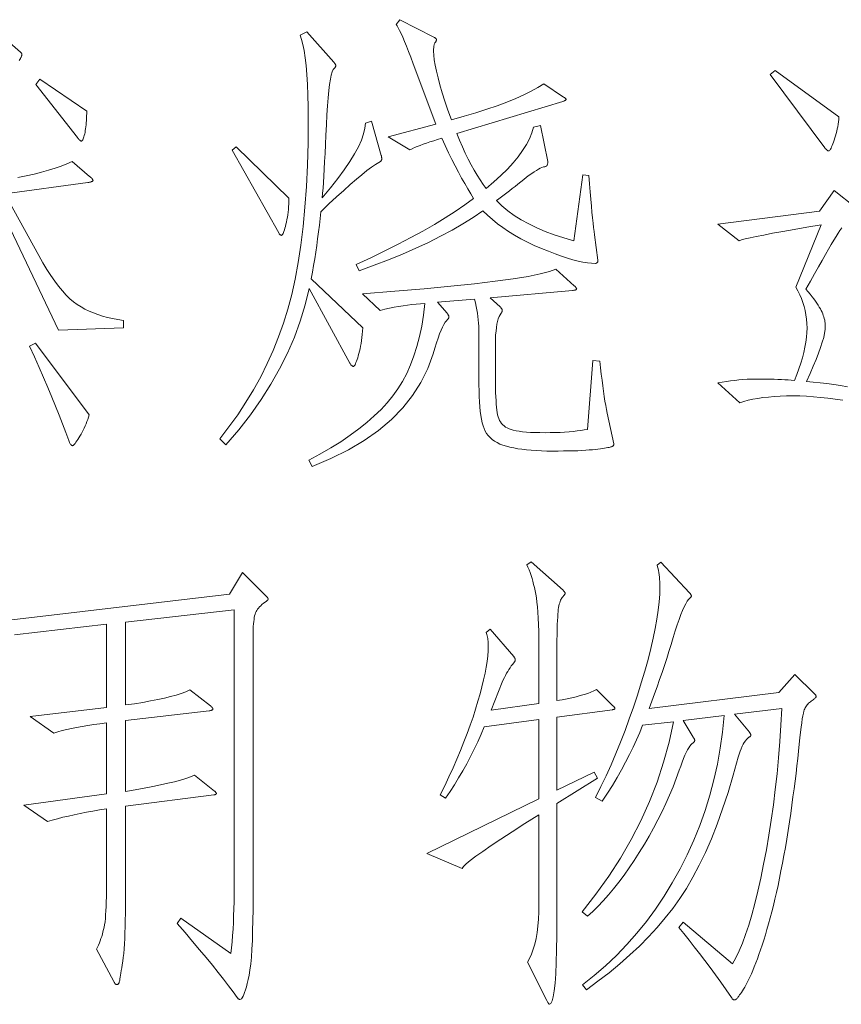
# Model space of a CAD drawing. Extents: x 0 to 1189, y 0 to 841.
# Tile 61 of 132: x 178.5 to 187.47, y 69.17 to 79.91. Entities that reach past the tile are written whole.
import ezdxf

# ---------------------------------------------------------------- set-up
doc = ezdxf.new("R2010")
doc.units = 0

msp = doc.modelspace()

# ---------------------------------------------------------------- linework, layer by layer
at = {"color": 7, "lineweight": 13}
for points in [[(178.156, 79.867), (178.51, 79.561), (178.513, 79.559), (178.516, 79.557), (178.518, 79.554), (178.52, 79.552), (178.522, 79.549), (178.523, 79.547), (178.524, 79.544), (178.525, 79.541), (178.525, 79.538), (178.526, 79.535), (178.525, 79.531), (178.525, 79.528), (178.524, 79.524), (178.523, 79.52), (178.522, 79.516), (178.52, 79.512), (178.518, 79.507), (178.516, 79.503), (178.513, 79.498), (178.51, 79.492), (178.495, 79.47)], [(178.483, 78.191), (178.574, 78.209), (178.66, 78.229), (178.741, 78.249), (178.817, 78.271), (178.889, 78.294), (178.955, 78.317), (179.017, 78.342), (179.075, 78.368), (179.265, 78.204), (179.272, 78.198), (179.278, 78.192), (179.284, 78.187), (179.288, 78.182), (179.292, 78.177), (179.296, 78.173), (179.298, 78.169), (179.3, 78.166), (179.301, 78.162), (179.302, 78.16), (179.301, 78.157), (179.299, 78.154), (179.296, 78.152), (179.292, 78.149), (179.287, 78.147), (179.281, 78.145), (179.273, 78.142), (179.265, 78.14), (179.255, 78.138), (179.244, 78.136), (178.341, 78.014), (178.71, 77.339), (178.755, 77.261), (178.798, 77.189), (178.841, 77.122), (178.884, 77.061), (178.926, 77.005), (178.968, 76.954), (179.009, 76.909), (179.05, 76.869), (179.09, 76.835), (179.13, 76.805), (179.171, 76.78), (179.214, 76.756), (179.259, 76.734), (179.306, 76.714), (179.355, 76.696), (179.407, 76.679), (179.46, 76.665), (179.516, 76.652), (179.574, 76.641), (179.634, 76.631), (179.634, 76.552), (178.927, 76.526), (178.256, 77.925)], [(187.485, 75.76), (187.403, 75.773), (187.322, 75.783), (187.243, 75.792), (187.165, 75.799), (187.089, 75.804), (187.014, 75.807), (186.94, 75.808), (186.869, 75.807), (186.801, 75.805), (186.735, 75.801), (186.673, 75.796), (186.613, 75.789), (186.557, 75.781), (186.503, 75.771), (186.452, 75.76), (186.404, 75.748), (186.36, 75.734), (186.122, 75.95), (186.168, 75.958), (186.214, 75.965), (186.26, 75.972), (186.305, 75.977), (186.35, 75.982), (186.395, 75.986), (186.44, 75.989), (186.484, 75.991), (186.527, 75.992), (186.571, 75.992), (186.614, 75.992), (186.656, 75.992), (186.696, 75.991), (186.736, 75.99), (186.775, 75.988), (186.814, 75.987), (186.851, 75.985), (186.887, 75.982), (186.922, 75.98), (186.956, 75.977), (186.982, 76.041), (187.006, 76.104), (187.026, 76.166), (187.044, 76.225), (187.059, 76.283), (187.072, 76.34), (187.081, 76.395), (187.088, 76.448), (187.092, 76.499), (187.094, 76.549), (187.092, 76.598), (187.089, 76.646), (187.083, 76.693), (187.074, 76.739), (187.063, 76.784), (187.05, 76.828), (187.034, 76.871), (187.016, 76.913), (186.995, 76.955), (186.972, 76.995), (187.247, 77.676), (187.093, 77.65), (186.954, 77.626), (186.829, 77.603), (186.719, 77.583), (186.622, 77.564), (186.54, 77.548), (186.472, 77.533), (186.419, 77.521), (186.38, 77.511), (186.354, 77.502), (186.122, 77.682), (187.231, 77.824), (187.389, 78.051), (187.621, 77.867)], [(187.474, 77.644), (187.454, 77.615), (187.434, 77.584), (187.412, 77.549), (187.387, 77.508), (187.359, 77.462), (187.328, 77.409), (187.295, 77.351), (187.258, 77.287), (187.219, 77.218), (187.176, 77.142), (187.131, 77.061), (187.083, 76.974), (187.106, 76.945), (187.128, 76.918), (187.149, 76.891), (187.168, 76.866), (187.185, 76.842), (187.201, 76.819), (187.215, 76.797), (187.228, 76.777), (187.24, 76.757), (187.249, 76.739), (187.258, 76.722), (187.265, 76.705), (187.272, 76.687), (187.278, 76.67), (187.283, 76.653), (187.287, 76.636), (187.29, 76.619), (187.292, 76.602), (187.294, 76.585), (187.294, 76.568), (187.292, 76.533), (187.286, 76.493), (187.276, 76.447), (187.261, 76.396), (187.243, 76.338), (187.22, 76.275), (187.193, 76.206), (187.162, 76.132), (187.127, 76.052), (187.088, 75.966), (187.162, 75.959), (187.236, 75.951), (187.311, 75.942), (187.386, 75.931), (187.46, 75.92), (187.535, 75.907)], [(178.415, 73.364), (180.79, 73.643), (180.933, 73.881), (181.197, 73.617), (181.2, 73.614), (181.203, 73.611), (181.205, 73.608), (181.207, 73.605), (181.209, 73.602), (181.21, 73.6), (181.211, 73.597), (181.212, 73.595), (181.213, 73.593), (181.213, 73.59), (181.213, 73.588), (181.212, 73.586), (181.211, 73.584), (181.21, 73.582), (181.209, 73.58), (181.207, 73.578), (181.205, 73.576), (181.203, 73.574), (181.2, 73.571), (181.197, 73.569), (181.179, 73.557), (181.162, 73.544), (181.146, 73.531), (181.132, 73.518), (181.119, 73.505), (181.108, 73.492), (181.097, 73.479), (181.089, 73.466), (181.081, 73.453), (181.075, 73.44), (181.07, 73.426), (181.066, 73.409), (181.062, 73.39), (181.059, 73.369), (181.056, 73.346), (181.053, 73.32), (181.051, 73.292), (181.05, 73.262), (181.049, 73.229), (181.049, 73.195), (181.049, 70.333), (181.048, 70.202), (181.047, 70.08), (181.044, 69.967), (181.041, 69.863), (181.036, 69.768), (181.03, 69.683), (181.023, 69.608), (181.015, 69.541), (181.006, 69.484), (180.996, 69.436), (180.986, 69.395), (180.976, 69.358), (180.966, 69.326), (180.957, 69.297), (180.947, 69.274), (180.939, 69.254), (180.93, 69.239), (180.922, 69.228), (180.914, 69.222), (180.906, 69.219), (180.903, 69.22), (180.9, 69.22), (180.897, 69.221), (180.894, 69.223), (180.891, 69.225), (180.887, 69.227), (180.884, 69.23), (180.881, 69.233), (180.878, 69.237), (180.875, 69.241), (180.83, 69.303), (180.781, 69.369), (180.727, 69.44), (180.669, 69.514), (180.606, 69.593), (180.538, 69.676), (180.465, 69.763), (180.388, 69.854), (180.307, 69.949), (180.22, 70.048), (180.262, 70.106), (180.806, 69.721), (180.813, 69.784), (180.819, 69.85), (180.825, 69.917), (180.83, 69.987), (180.834, 70.059), (180.837, 70.133), (180.84, 70.209), (180.842, 70.287), (180.843, 70.367), (180.843, 70.449), (180.843, 73.474), (179.655, 73.337), (179.655, 72.434), (179.753, 72.448), (179.844, 72.463), (179.929, 72.478), (180.008, 72.494), (180.082, 72.51), (180.149, 72.526), (180.21, 72.543), (180.265, 72.561), (180.314, 72.579), (180.357, 72.598), (180.584, 72.424), (180.589, 72.42), (180.594, 72.416), (180.598, 72.412), (180.601, 72.408), (180.604, 72.405), (180.607, 72.401), (180.608, 72.398), (180.61, 72.395), (180.611, 72.392), (180.611, 72.39), (180.61, 72.387), (180.609, 72.385), (180.607, 72.382), (180.604, 72.38), (180.6, 72.378), (180.596, 72.377), (180.59, 72.375), (180.584, 72.373), (180.577, 72.372), (180.569, 72.371), (179.655, 72.265), (179.655, 71.489), (179.762, 71.507), (179.861, 71.525), (179.954, 71.543), (180.04, 71.561), (180.119, 71.579), (180.191, 71.597), (180.256, 71.615), (180.314, 71.633), (180.366, 71.651), (180.41, 71.669), (180.627, 71.495), (180.631, 71.492), (180.634, 71.489), (180.637, 71.486), (180.64, 71.483), (180.643, 71.48), (180.644, 71.478), (180.646, 71.475), (180.647, 71.473), (180.648, 71.47), (180.648, 71.468), (180.648, 71.466), (180.647, 71.464), (180.645, 71.462), (180.644, 71.461), (180.641, 71.459), (180.638, 71.458), (180.635, 71.456), (180.631, 71.455), (180.626, 71.454), (180.621, 71.452), (179.655, 71.331), (179.655, 70.238), (179.655, 70.159), (179.654, 70.084), (179.653, 70.013), (179.651, 69.947), (179.648, 69.885), (179.645, 69.827), (179.641, 69.773), (179.637, 69.723), (179.632, 69.678), (179.626, 69.636), (179.621, 69.599), (179.616, 69.565), (179.611, 69.534), (179.606, 69.507), (179.603, 69.483), (179.599, 69.462), (179.596, 69.445), (179.593, 69.43), (179.591, 69.42), (179.589, 69.412), (179.588, 69.407), (179.586, 69.402), (179.584, 69.397), (179.581, 69.394), (179.579, 69.39), (179.576, 69.388), (179.573, 69.386), (179.57, 69.384), (179.567, 69.383), (179.563, 69.383), (179.559, 69.383), (179.556, 69.384), (179.552, 69.386), (179.549, 69.388), (179.545, 69.391), (179.542, 69.395), (179.538, 69.399), (179.535, 69.403), (179.532, 69.409), (179.529, 69.415), (179.339, 69.768), (179.35, 69.791), (179.361, 69.814), (179.371, 69.837), (179.38, 69.86), (179.389, 69.884), (179.397, 69.908), (179.404, 69.933), (179.411, 69.958), (179.417, 69.983), (179.423, 70.009), (179.428, 70.036), (179.433, 70.068), (179.437, 70.104), (179.44, 70.143), (179.443, 70.186), (179.445, 70.233), (179.447, 70.284), (179.448, 70.339), (179.449, 70.398), (179.449, 70.46), (179.449, 71.299), (179.374, 71.288), (179.3, 71.275), (179.23, 71.263), (179.161, 71.25), (179.096, 71.236), (179.033, 71.222), (178.972, 71.208), (178.914, 71.193), (178.858, 71.178), (178.805, 71.162), (178.547, 71.342), (179.449, 71.463), (179.449, 72.239), (179.378, 72.23), (179.31, 72.221), (179.245, 72.211), (179.183, 72.201), (179.123, 72.19), (179.067, 72.179), (179.015, 72.167), (178.965, 72.155), (178.918, 72.142), (178.874, 72.128), (178.615, 72.308), (179.449, 72.408), (179.449, 73.316), (178.446, 73.2)]]:
    msp.add_lwpolyline(points, dxfattribs=at)
for points in [[(184.713, 78.215), (184.72, 78.122), (184.727, 78.035), (184.734, 77.955), (184.741, 77.88), (184.747, 77.812), (184.753, 77.751), (184.759, 77.695), (184.765, 77.646), (184.771, 77.603), (184.776, 77.566), (184.813, 77.291), (184.813, 77.284), (184.812, 77.278), (184.81, 77.272), (184.808, 77.267), (184.805, 77.263), (184.802, 77.26), (184.797, 77.257), (184.793, 77.256), (184.787, 77.255), (184.781, 77.254), (184.741, 77.256), (184.697, 77.261), (184.649, 77.269), (184.596, 77.28), (184.54, 77.295), (184.479, 77.313), (184.414, 77.334), (184.345, 77.359), (184.272, 77.387), (184.195, 77.418), (184.118, 77.451), (184.043, 77.487), (183.972, 77.524), (183.903, 77.562), (183.838, 77.603), (183.775, 77.645), (183.716, 77.688), (183.66, 77.734), (183.607, 77.781), (183.557, 77.83), (183.451, 77.757), (183.339, 77.687), (183.22, 77.618), (183.095, 77.55), (182.963, 77.484), (182.824, 77.419), (182.679, 77.356), (182.528, 77.294), (182.37, 77.234), (182.205, 77.175), (182.173, 77.244), (182.334, 77.317), (182.487, 77.391), (182.633, 77.463), (182.771, 77.536), (182.903, 77.608), (183.028, 77.679), (183.146, 77.751), (183.256, 77.821), (183.36, 77.892), (183.456, 77.962), (183.424, 78.013), (183.392, 78.067), (183.358, 78.125), (183.324, 78.186), (183.29, 78.251), (183.255, 78.318), (183.219, 78.389), (183.183, 78.463), (183.146, 78.541), (183.108, 78.621), (183.063, 78.608), (183.02, 78.594), (182.979, 78.581), (182.941, 78.568), (182.905, 78.555), (182.871, 78.543), (182.84, 78.531), (182.811, 78.518), (182.784, 78.506), (182.759, 78.495), (182.522, 78.637), (183.044, 78.775), (182.796, 79.434), (182.77, 79.504), (182.745, 79.568), (182.722, 79.626), (182.701, 79.678), (182.682, 79.723), (182.664, 79.763), (182.648, 79.797), (182.634, 79.825), (182.622, 79.846), (182.612, 79.862), (182.649, 79.915), (183.023, 79.725), (183.028, 79.722), (183.033, 79.718), (183.037, 79.715), (183.04, 79.712), (183.043, 79.71), (183.046, 79.707), (183.047, 79.704), (183.049, 79.701), (183.05, 79.698), (183.05, 79.696), (183.05, 79.693), (183.049, 79.69), (183.048, 79.687), (183.047, 79.684), (183.046, 79.681), (183.044, 79.677), (183.042, 79.673), (183.04, 79.67), (183.037, 79.666), (183.034, 79.661), (183.031, 79.657), (183.028, 79.651), (183.026, 79.644), (183.024, 79.637), (183.022, 79.628), (183.021, 79.619), (183.02, 79.609), (183.019, 79.597), (183.018, 79.585), (183.018, 79.572), (183.02, 79.527), (183.026, 79.476), (183.036, 79.418), (183.049, 79.353), (183.067, 79.281), (183.088, 79.203), (183.114, 79.118), (183.143, 79.026), (183.176, 78.927), (183.213, 78.822), (183.351, 78.86), (183.48, 78.898), (183.601, 78.937), (183.714, 78.976), (183.819, 79.015), (183.916, 79.054), (184.005, 79.093), (184.085, 79.133), (184.157, 79.173), (184.222, 79.213), (184.438, 79.07), (184.443, 79.067), (184.448, 79.064), (184.452, 79.061), (184.455, 79.058), (184.458, 79.056), (184.46, 79.053), (184.462, 79.051), (184.464, 79.048), (184.464, 79.046), (184.465, 79.044), (184.464, 79.042), (184.463, 79.04), (184.461, 79.037), (184.459, 79.035), (184.455, 79.033), (184.451, 79.031), (184.446, 79.029), (184.441, 79.027), (184.435, 79.025), (184.428, 79.023), (183.271, 78.674), (183.302, 78.599), (183.333, 78.527), (183.365, 78.458), (183.396, 78.393), (183.429, 78.331), (183.461, 78.273), (183.494, 78.217), (183.527, 78.166), (183.56, 78.117), (183.594, 78.072), (183.678, 78.144), (183.754, 78.214), (183.824, 78.284), (183.887, 78.352), (183.942, 78.419), (183.99, 78.486), (184.031, 78.552), (184.065, 78.616), (184.091, 78.68), (184.111, 78.743), (184.185, 78.759), (184.264, 78.368), (184.265, 78.358), (184.264, 78.349), (184.263, 78.341), (184.261, 78.333), (184.259, 78.327), (184.255, 78.322), (184.251, 78.317), (184.245, 78.314), (184.239, 78.311), (184.232, 78.31), (184.218, 78.307), (184.201, 78.301), (184.183, 78.293), (184.163, 78.283), (184.141, 78.27), (184.117, 78.255), (184.091, 78.237), (184.063, 78.217), (184.034, 78.195), (184.003, 78.17), (183.971, 78.144), (183.939, 78.119), (183.908, 78.095), (183.878, 78.071), (183.848, 78.048), (183.818, 78.025), (183.789, 78.003), (183.76, 77.982), (183.732, 77.961), (183.704, 77.94), (183.764, 77.884), (183.829, 77.83), (183.9, 77.779), (183.976, 77.731), (184.058, 77.686), (184.145, 77.643), (184.238, 77.604), (184.336, 77.567), (184.44, 77.533), (184.549, 77.502), (184.649, 78.22)], [(182.448, 78.431), (182.449, 78.428), (182.45, 78.425), (182.451, 78.421), (182.451, 78.418), (182.452, 78.414), (182.452, 78.41), (182.453, 78.407), (182.453, 78.403), (182.453, 78.399), (182.453, 78.394), (182.453, 78.39), (182.452, 78.386), (182.45, 78.382), (182.448, 78.378), (182.445, 78.375), (182.442, 78.371), (182.438, 78.367), (182.433, 78.364), (182.428, 78.361), (182.422, 78.357), (182.384, 78.334), (182.34, 78.304), (182.291, 78.267), (182.237, 78.223), (182.176, 78.173), (182.11, 78.115), (182.038, 78.051), (181.96, 77.981), (181.877, 77.903), (181.788, 77.819), (181.78, 77.745), (181.772, 77.671), (181.763, 77.598), (181.753, 77.524), (181.743, 77.451), (181.732, 77.377), (181.721, 77.304), (181.709, 77.231), (181.696, 77.158), (181.683, 77.085), (182.247, 76.552), (182.244, 76.515), (182.24, 76.479), (182.236, 76.445), (182.232, 76.412), (182.227, 76.38), (182.222, 76.351), (182.216, 76.322), (182.21, 76.295), (182.204, 76.27), (182.197, 76.246), (182.191, 76.224), (182.184, 76.204), (182.178, 76.187), (182.172, 76.172), (182.167, 76.159), (182.162, 76.148), (182.157, 76.14), (182.152, 76.134), (182.148, 76.131), (182.144, 76.13), (182.141, 76.13), (182.137, 76.131), (182.133, 76.133), (182.129, 76.136), (182.125, 76.139), (182.121, 76.143), (182.117, 76.148), (182.113, 76.153), (182.109, 76.16), (182.105, 76.167), (181.661, 76.98), (181.618, 76.801), (181.564, 76.624), (181.5, 76.449), (181.425, 76.276), (181.339, 76.105), (181.243, 75.935), (181.137, 75.767), (181.019, 75.601), (180.892, 75.437), (180.753, 75.275), (180.685, 75.338), (180.786, 75.469), (180.882, 75.602), (180.971, 75.738), (181.055, 75.876), (181.132, 76.017), (181.204, 76.16), (181.269, 76.305), (181.328, 76.453), (181.382, 76.603), (181.429, 76.755), (181.471, 76.914), (181.509, 77.084), (181.542, 77.264), (181.571, 77.455), (181.595, 77.657), (181.615, 77.87), (181.631, 78.093), (181.642, 78.327), (181.649, 78.572), (181.651, 78.827), (181.65, 78.965), (181.647, 79.092), (181.643, 79.209), (181.636, 79.316), (181.628, 79.413), (181.619, 79.5), (181.607, 79.577), (181.593, 79.643), (181.578, 79.7), (181.561, 79.746), (181.635, 79.783), (181.931, 79.45), (181.935, 79.446), (181.938, 79.442), (181.941, 79.438), (181.944, 79.434), (181.946, 79.43), (181.948, 79.427), (181.95, 79.423), (181.951, 79.42), (181.952, 79.416), (181.952, 79.413), (181.952, 79.41), (181.951, 79.407), (181.95, 79.404), (181.949, 79.401), (181.948, 79.399), (181.946, 79.396), (181.944, 79.394), (181.942, 79.391), (181.939, 79.389), (181.936, 79.387), (181.924, 79.372), (181.912, 79.347), (181.901, 79.311), (181.892, 79.265), (181.882, 79.208), (181.874, 79.141), (181.867, 79.063), (181.86, 78.975), (181.854, 78.876), (181.849, 78.767), (181.844, 78.656), (181.839, 78.552), (181.835, 78.455), (181.83, 78.365), (181.826, 78.282), (181.821, 78.206), (181.817, 78.137), (181.812, 78.075), (181.808, 78.02), (181.804, 77.972), (181.893, 78.079), (181.973, 78.18), (182.044, 78.276), (182.105, 78.366), (182.156, 78.45), (182.199, 78.528), (182.231, 78.601), (182.255, 78.668), (182.269, 78.729), (182.274, 78.785), (182.342, 78.806)], [(187.442, 78.854), (187.44, 78.826), (187.437, 78.8), (187.433, 78.773), (187.429, 78.747), (187.424, 78.722), (187.419, 78.697), (187.413, 78.672), (187.406, 78.648), (187.399, 78.624), (187.392, 78.6), (187.384, 78.578), (187.377, 78.558), (187.37, 78.541), (187.363, 78.526), (187.357, 78.513), (187.351, 78.503), (187.345, 78.495), (187.34, 78.489), (187.335, 78.485), (187.331, 78.484), (187.327, 78.484), (187.323, 78.485), (187.318, 78.487), (187.314, 78.489), (187.31, 78.492), (187.306, 78.496), (187.302, 78.5), (187.297, 78.504), (187.293, 78.51), (187.289, 78.516), (186.692, 79.318), (186.745, 79.36)], [(179.233, 78.917), (179.233, 78.89), (179.232, 78.864), (179.231, 78.838), (179.23, 78.814), (179.228, 78.79), (179.226, 78.768), (179.224, 78.746), (179.221, 78.724), (179.218, 78.704), (179.215, 78.685), (179.211, 78.667), (179.207, 78.651), (179.203, 78.636), (179.2, 78.624), (179.196, 78.613), (179.192, 78.605), (179.189, 78.598), (179.185, 78.594), (179.181, 78.591), (179.178, 78.59), (179.174, 78.59), (179.17, 78.591), (179.166, 78.593), (179.162, 78.596), (179.157, 78.599), (179.153, 78.603), (179.148, 78.608), (179.143, 78.613), (179.138, 78.62), (179.133, 78.627), (178.679, 79.207), (178.721, 79.265)], [(181.44, 77.967), (181.439, 77.935), (181.438, 77.903), (181.437, 77.872), (181.435, 77.843), (181.432, 77.814), (181.428, 77.786), (181.424, 77.758), (181.419, 77.732), (181.414, 77.706), (181.408, 77.682), (181.402, 77.659), (181.396, 77.638), (181.39, 77.62), (181.385, 77.604), (181.38, 77.591), (181.376, 77.58), (181.371, 77.571), (181.367, 77.565), (181.364, 77.562), (181.36, 77.56), (181.357, 77.561), (181.354, 77.561), (181.351, 77.563), (181.348, 77.565), (181.345, 77.567), (181.341, 77.57), (181.338, 77.573), (181.335, 77.577), (181.332, 77.582), (181.329, 77.587), (180.822, 78.489), (180.864, 78.526)], [(184.834, 76.188), (184.842, 76.115), (184.849, 76.045), (184.857, 75.979), (184.865, 75.917), (184.872, 75.858), (184.88, 75.803), (184.888, 75.751), (184.897, 75.703), (184.905, 75.659), (184.913, 75.618), (184.987, 75.285), (184.987, 75.281), (184.986, 75.277), (184.985, 75.273), (184.983, 75.27), (184.981, 75.267), (184.978, 75.264), (184.974, 75.261), (184.97, 75.258), (184.966, 75.256), (184.961, 75.253), (184.954, 75.251), (184.945, 75.249), (184.934, 75.246), (184.92, 75.244), (184.903, 75.241), (184.884, 75.238), (184.863, 75.235), (184.839, 75.231), (184.813, 75.228), (184.784, 75.224), (184.752, 75.221), (184.717, 75.218), (184.679, 75.215), (184.637, 75.213), (184.592, 75.21), (184.544, 75.209), (184.492, 75.208), (184.437, 75.207), (184.378, 75.206), (184.317, 75.206), (184.255, 75.206), (184.195, 75.208), (184.138, 75.211), (184.084, 75.214), (184.032, 75.219), (183.983, 75.225), (183.937, 75.232), (183.893, 75.24), (183.851, 75.249), (183.813, 75.259), (183.776, 75.27), (183.743, 75.283), (183.712, 75.298), (183.684, 75.315), (183.658, 75.333), (183.635, 75.353), (183.615, 75.375), (183.597, 75.399), (183.582, 75.424), (183.57, 75.451), (183.559, 75.481), (183.55, 75.515), (183.541, 75.553), (183.534, 75.595), (183.528, 75.641), (183.523, 75.69), (183.519, 75.744), (183.517, 75.802), (183.515, 75.864), (183.514, 75.929), (183.514, 76.505), (183.514, 76.537), (183.512, 76.57), (183.51, 76.603), (183.507, 76.638), (183.502, 76.673), (183.497, 76.71), (183.491, 76.747), (183.484, 76.785), (183.476, 76.824), (183.467, 76.863), (183.06, 76.832), (183.166, 76.71), (183.17, 76.705), (183.174, 76.7), (183.177, 76.696), (183.179, 76.691), (183.182, 76.687), (183.184, 76.683), (183.185, 76.68), (183.186, 76.677), (183.187, 76.674), (183.187, 76.671), (183.187, 76.668), (183.186, 76.665), (183.186, 76.663), (183.184, 76.66), (183.183, 76.657), (183.181, 76.654), (183.179, 76.651), (183.177, 76.648), (183.174, 76.645), (183.171, 76.642), (183.158, 76.629), (183.145, 76.612), (183.13, 76.588), (183.115, 76.559), (183.1, 76.524), (183.084, 76.484), (183.067, 76.438), (183.05, 76.387), (183.032, 76.33), (183.013, 76.267), (182.955, 76.107), (182.881, 75.956), (182.79, 75.813), (182.683, 75.677), (182.559, 75.55), (182.419, 75.431), (182.262, 75.321), (182.089, 75.218), (181.899, 75.123), (181.693, 75.037), (181.656, 75.106), (181.779, 75.172), (181.896, 75.24), (182.005, 75.308), (182.107, 75.378), (182.202, 75.447), (182.291, 75.518), (182.372, 75.589), (182.447, 75.661), (182.514, 75.734), (182.575, 75.808), (182.629, 75.884), (182.68, 75.966), (182.726, 76.054), (182.767, 76.146), (182.804, 76.245), (182.837, 76.348), (182.865, 76.457), (182.889, 76.571), (182.908, 76.691), (182.923, 76.816), (182.876, 76.813), (182.829, 76.81), (182.782, 76.805), (182.734, 76.799), (182.686, 76.792), (182.637, 76.784), (182.588, 76.775), (182.538, 76.765), (182.488, 76.754), (182.437, 76.742), (182.242, 76.922), (182.595, 76.95), (182.916, 76.978), (183.206, 77.006), (183.464, 77.033), (183.691, 77.06), (183.887, 77.087), (184.051, 77.113), (184.183, 77.139), (184.284, 77.165), (184.354, 77.191), (184.554, 77.011), (184.559, 77.006), (184.564, 77.001), (184.568, 76.997), (184.571, 76.993), (184.574, 76.989), (184.576, 76.985), (184.578, 76.982), (184.58, 76.979), (184.58, 76.977), (184.581, 76.974), (184.58, 76.972), (184.579, 76.97), (184.576, 76.968), (184.573, 76.967), (184.569, 76.965), (184.564, 76.964), (184.557, 76.962), (184.55, 76.961), (184.542, 76.96), (184.533, 76.959), (183.636, 76.879), (183.747, 76.779), (183.751, 76.775), (183.754, 76.771), (183.757, 76.767), (183.76, 76.763), (183.762, 76.759), (183.764, 76.756), (183.766, 76.752), (183.767, 76.749), (183.768, 76.745), (183.768, 76.742), (183.768, 76.739), (183.767, 76.736), (183.767, 76.733), (183.766, 76.729), (183.765, 76.726), (183.764, 76.723), (183.763, 76.72), (183.761, 76.717), (183.759, 76.714), (183.757, 76.71), (183.745, 76.694), (183.734, 76.673), (183.725, 76.649), (183.717, 76.622), (183.71, 76.59), (183.704, 76.555), (183.7, 76.516), (183.696, 76.474), (183.694, 76.428), (183.694, 76.378), (183.694, 76.003), (183.694, 75.947), (183.695, 75.894), (183.696, 75.845), (183.698, 75.799), (183.7, 75.758), (183.702, 75.719), (183.705, 75.684), (183.709, 75.653), (183.713, 75.626), (183.718, 75.602), (183.723, 75.58), (183.73, 75.56), (183.739, 75.541), (183.749, 75.524), (183.76, 75.508), (183.774, 75.493), (183.788, 75.48), (183.805, 75.468), (183.822, 75.458), (183.842, 75.449), (183.864, 75.441), (183.889, 75.434), (183.919, 75.427), (183.953, 75.422), (183.99, 75.417), (184.031, 75.413), (184.076, 75.41), (184.125, 75.408), (184.178, 75.407), (184.235, 75.406), (184.292, 75.407), (184.347, 75.408), (184.4, 75.41), (184.449, 75.412), (184.497, 75.416), (184.542, 75.42), (184.584, 75.425), (184.624, 75.43), (184.662, 75.436), (184.697, 75.443), (184.755, 76.193)], [(179.259, 75.602), (179.252, 75.577), (179.244, 75.552), (179.235, 75.528), (179.226, 75.504), (179.216, 75.48), (179.206, 75.457), (179.195, 75.435), (179.183, 75.413), (179.172, 75.391), (179.159, 75.37), (179.147, 75.349), (179.136, 75.332), (179.125, 75.316), (179.116, 75.302), (179.107, 75.29), (179.099, 75.281), (179.092, 75.273), (179.086, 75.268), (179.081, 75.265), (179.077, 75.264), (179.074, 75.265), (179.07, 75.266), (179.066, 75.269), (179.062, 75.273), (179.058, 75.278), (179.054, 75.285), (179.05, 75.292), (179.046, 75.301), (179.042, 75.311), (179.038, 75.322), (179.005, 75.41), (178.97, 75.502), (178.933, 75.596), (178.893, 75.695), (178.852, 75.796), (178.808, 75.9), (178.762, 76.008), (178.713, 76.119), (178.663, 76.234), (178.61, 76.351), (178.673, 76.383)], [(184.971, 72.382), (184.364, 72.302), (184.364, 71.505), (184.771, 71.701), (184.808, 71.637), (184.364, 71.357), (184.364, 70.096), (184.363, 69.919), (184.361, 69.761), (184.357, 69.622), (184.352, 69.501), (184.344, 69.399), (184.336, 69.315), (184.325, 69.25), (184.314, 69.204), (184.3, 69.176), (184.285, 69.167), (184.283, 69.167), (184.28, 69.168), (184.278, 69.17), (184.275, 69.173), (184.272, 69.177), (184.269, 69.182), (184.265, 69.187), (184.261, 69.194), (184.258, 69.201), (184.253, 69.209), (184.042, 69.626), (184.066, 69.668), (184.088, 69.715), (184.107, 69.767), (184.123, 69.824), (184.137, 69.885), (184.149, 69.95), (184.158, 70.021), (184.164, 70.096), (184.168, 70.175), (184.169, 70.259), (184.169, 71.236), (184.015, 71.139), (183.877, 71.05), (183.754, 70.97), (183.647, 70.899), (183.555, 70.836), (183.479, 70.782), (183.418, 70.736), (183.373, 70.699), (183.344, 70.67), (183.33, 70.65), (182.944, 70.814), (184.169, 71.41), (184.169, 72.276), (183.572, 72.197), (183.537, 72.114), (183.5, 72.032), (183.461, 71.951), (183.421, 71.872), (183.38, 71.793), (183.337, 71.715), (183.292, 71.639), (183.246, 71.563), (183.199, 71.489), (183.15, 71.416), (183.092, 71.452), (183.141, 71.552), (183.187, 71.65), (183.231, 71.747), (183.273, 71.843), (183.312, 71.938), (183.35, 72.031), (183.385, 72.122), (183.418, 72.213), (183.449, 72.302), (183.477, 72.39), (183.503, 72.475), (183.527, 72.556), (183.547, 72.634), (183.565, 72.709), (183.58, 72.78), (183.593, 72.847), (183.602, 72.91), (183.609, 72.97), (183.613, 73.026), (183.615, 73.078), (183.614, 73.096), (183.614, 73.113), (183.613, 73.129), (183.611, 73.145), (183.609, 73.16), (183.607, 73.175), (183.604, 73.189), (183.601, 73.202), (183.598, 73.214), (183.594, 73.226), (183.636, 73.263), (183.894, 72.962), (183.897, 72.958), (183.9, 72.954), (183.902, 72.95), (183.905, 72.947), (183.906, 72.943), (183.908, 72.94), (183.909, 72.937), (183.91, 72.934), (183.91, 72.931), (183.91, 72.928), (183.91, 72.925), (183.91, 72.922), (183.909, 72.919), (183.908, 72.916), (183.906, 72.913), (183.905, 72.909), (183.902, 72.906), (183.9, 72.902), (183.897, 72.898), (183.894, 72.894), (183.881, 72.877), (183.867, 72.86), (183.854, 72.841), (183.841, 72.822), (183.828, 72.801), (183.816, 72.78), (183.804, 72.757), (183.791, 72.733), (183.779, 72.708), (183.768, 72.683), (183.646, 72.376), (184.169, 72.45), (184.169, 72.973), (184.169, 73.067), (184.168, 73.155), (184.166, 73.237), (184.163, 73.313), (184.16, 73.383), (184.157, 73.447), (184.152, 73.505), (184.147, 73.557), (184.141, 73.603), (184.135, 73.643), (184.127, 73.68), (184.12, 73.715), (184.111, 73.75), (184.103, 73.784), (184.093, 73.816), (184.083, 73.848), (184.072, 73.879), (184.061, 73.909), (184.049, 73.937), (184.037, 73.965), (184.084, 73.997), (184.433, 73.686), (184.437, 73.681), (184.44, 73.677), (184.444, 73.674), (184.446, 73.67), (184.449, 73.667), (184.451, 73.664), (184.452, 73.661), (184.453, 73.658), (184.454, 73.656), (184.454, 73.654), (184.454, 73.651), (184.453, 73.649), (184.451, 73.645), (184.449, 73.641), (184.446, 73.637), (184.443, 73.632), (184.438, 73.626), (184.434, 73.62), (184.428, 73.613), (184.422, 73.606), (184.416, 73.598), (184.41, 73.588), (184.405, 73.577), (184.4, 73.564), (184.395, 73.55), (184.391, 73.533), (184.387, 73.516), (184.383, 73.497), (184.38, 73.476), (184.377, 73.453), (184.375, 73.427), (184.373, 73.394), (184.371, 73.356), (184.369, 73.311), (184.368, 73.259), (184.366, 73.202), (184.365, 73.138), (184.365, 73.068), (184.364, 72.992), (184.364, 72.91), (184.364, 72.482), (184.422, 72.492), (184.476, 72.502), (184.527, 72.513), (184.575, 72.524), (184.62, 72.536), (184.662, 72.548), (184.701, 72.561), (184.736, 72.575), (184.768, 72.589), (184.797, 72.603), (184.971, 72.429), (184.976, 72.425), (184.981, 72.421), (184.985, 72.417), (184.988, 72.414), (184.991, 72.411), (184.994, 72.408), (184.995, 72.405), (184.997, 72.402), (184.997, 72.4), (184.998, 72.397), (184.997, 72.395), (184.997, 72.393), (184.995, 72.392), (184.994, 72.39), (184.991, 72.388), (184.988, 72.387), (184.985, 72.385), (184.981, 72.384), (184.976, 72.383)], [(186.962, 72.767), (187.173, 72.561), (187.177, 72.557), (187.18, 72.553), (187.183, 72.549), (187.186, 72.545), (187.189, 72.542), (187.19, 72.539), (187.192, 72.535), (187.193, 72.532), (187.194, 72.529), (187.194, 72.527), (187.193, 72.524), (187.192, 72.521), (187.189, 72.517), (187.185, 72.512), (187.181, 72.508), (187.175, 72.502), (187.168, 72.497), (187.16, 72.49), (187.151, 72.484), (187.141, 72.477), (187.131, 72.469), (187.121, 72.461), (187.112, 72.453), (187.103, 72.444), (187.096, 72.434), (187.088, 72.425), (187.081, 72.415), (187.075, 72.404), (187.07, 72.393), (187.064, 72.382), (187.06, 72.367), (187.054, 72.345), (187.049, 72.317), (187.043, 72.282), (187.037, 72.24), (187.03, 72.191), (187.023, 72.136), (187.016, 72.074), (187.009, 72.006), (187.001, 71.93), (186.993, 71.851), (186.984, 71.77), (186.974, 71.687), (186.964, 71.603), (186.953, 71.517), (186.941, 71.43), (186.929, 71.341), (186.916, 71.25), (186.902, 71.158), (186.888, 71.064), (186.873, 70.971), (186.858, 70.88), (186.842, 70.792), (186.826, 70.706), (186.81, 70.623), (186.794, 70.542), (186.778, 70.464), (186.761, 70.388), (186.744, 70.315), (186.727, 70.244), (186.709, 70.175), (186.692, 70.109), (186.674, 70.045), (186.657, 69.983), (186.64, 69.924), (186.622, 69.867), (186.605, 69.813), (186.587, 69.76), (186.57, 69.711), (186.552, 69.663), (186.535, 69.618), (186.519, 69.575), (186.502, 69.536), (186.487, 69.499), (186.471, 69.464), (186.456, 69.433), (186.442, 69.404), (186.428, 69.377), (186.415, 69.354), (186.402, 69.333), (186.39, 69.314), (186.379, 69.297), (186.368, 69.282), (186.359, 69.269), (186.351, 69.257), (186.344, 69.247), (186.338, 69.239), (186.333, 69.232), (186.329, 69.228), (186.325, 69.225), (186.323, 69.223), (186.32, 69.221), (186.318, 69.219), (186.315, 69.218), (186.312, 69.217), (186.31, 69.216), (186.307, 69.215), (186.304, 69.215), (186.302, 69.214), (186.299, 69.214), (186.296, 69.214), (186.294, 69.215), (186.291, 69.217), (186.288, 69.218), (186.285, 69.221), (186.282, 69.224), (186.279, 69.227), (186.276, 69.231), (186.273, 69.236), (186.27, 69.241), (186.211, 69.325), (186.152, 69.408), (186.094, 69.489), (186.036, 69.568), (185.978, 69.646), (185.921, 69.721), (185.864, 69.795), (185.807, 69.867), (185.751, 69.938), (185.695, 70.006), (185.742, 70.064), (186.281, 69.61), (186.317, 69.675), (186.353, 69.75), (186.389, 69.834), (186.424, 69.928), (186.458, 70.032), (186.492, 70.145), (186.525, 70.268), (186.558, 70.401), (186.59, 70.543), (186.621, 70.695), (186.651, 70.853), (186.679, 71.014), (186.704, 71.177), (186.727, 71.344), (186.748, 71.513), (186.767, 71.684), (186.783, 71.858), (186.798, 72.035), (186.809, 72.215), (186.819, 72.397), (186.302, 72.334), (186.465, 72.139), (186.468, 72.135), (186.471, 72.131), (186.473, 72.127), (186.475, 72.123), (186.477, 72.12), (186.479, 72.116), (186.48, 72.113), (186.481, 72.11), (186.481, 72.107), (186.481, 72.104), (186.481, 72.102), (186.48, 72.099), (186.479, 72.097), (186.478, 72.094), (186.476, 72.092), (186.474, 72.09), (186.471, 72.087), (186.468, 72.085), (186.464, 72.083), (186.46, 72.081), (186.447, 72.071), (186.433, 72.059), (186.421, 72.043), (186.409, 72.026), (186.397, 72.005), (186.385, 71.983), (186.374, 71.957), (186.364, 71.929), (186.354, 71.898), (186.344, 71.864), (186.289, 71.667), (186.232, 71.48), (186.173, 71.302), (186.112, 71.133), (186.05, 70.974), (185.985, 70.824), (185.918, 70.684), (185.849, 70.553), (185.778, 70.432), (185.705, 70.32), (185.628, 70.214), (185.546, 70.109), (185.458, 70.006), (185.365, 69.904), (185.266, 69.803), (185.161, 69.705), (185.051, 69.607), (184.935, 69.512), (184.813, 69.418), (184.686, 69.325), (184.644, 69.378), (184.773, 69.48), (184.896, 69.587), (185.015, 69.7), (185.128, 69.819), (185.237, 69.943), (185.341, 70.072), (185.44, 70.207), (185.534, 70.347), (185.623, 70.493), (185.708, 70.645), (185.786, 70.8), (185.858, 70.958), (185.923, 71.119), (185.981, 71.283), (186.033, 71.449), (186.078, 71.617), (186.116, 71.788), (186.148, 71.962), (186.173, 72.139), (186.191, 72.318), (185.742, 72.265), (185.853, 72.081), (185.856, 72.077), (185.859, 72.073), (185.861, 72.069), (185.863, 72.065), (185.865, 72.062), (185.866, 72.058), (185.867, 72.055), (185.868, 72.052), (185.869, 72.049), (185.869, 72.046), (185.869, 72.044), (185.868, 72.041), (185.866, 72.038), (185.865, 72.035), (185.862, 72.031), (185.859, 72.028), (185.856, 72.024), (185.852, 72.02), (185.847, 72.016), (185.842, 72.012), (185.83, 72.001), (185.816, 71.985), (185.803, 71.966), (185.789, 71.943), (185.775, 71.916), (185.761, 71.885), (185.746, 71.85), (185.731, 71.811), (185.716, 71.768), (185.7, 71.722), (185.667, 71.631), (185.632, 71.541), (185.594, 71.45), (185.554, 71.36), (185.512, 71.27), (185.467, 71.181), (185.42, 71.091), (185.37, 71.002), (185.319, 70.913), (185.264, 70.824), (185.209, 70.737), (185.153, 70.655), (185.097, 70.575), (185.04, 70.5), (184.984, 70.428), (184.927, 70.361), (184.87, 70.297), (184.812, 70.236), (184.755, 70.18), (184.697, 70.127), (184.639, 70.175), (184.79, 70.368), (184.93, 70.564), (185.059, 70.763), (185.176, 70.966), (185.281, 71.171), (185.376, 71.38), (185.458, 71.593), (185.529, 71.809), (185.589, 72.027), (185.637, 72.25), (185.299, 72.213), (185.268, 72.134), (185.234, 72.055), (185.197, 71.974), (185.158, 71.893), (185.115, 71.81), (185.07, 71.727), (185.022, 71.642), (184.971, 71.557), (184.917, 71.471), (184.86, 71.384), (184.787, 71.426), (184.845, 71.543), (184.901, 71.662), (184.956, 71.782), (185.008, 71.905), (185.059, 72.029), (185.108, 72.154), (185.155, 72.282), (185.2, 72.411), (185.244, 72.542), (185.285, 72.675), (185.324, 72.805), (185.359, 72.93), (185.389, 73.049), (185.416, 73.163), (185.438, 73.27), (185.456, 73.372), (185.47, 73.469), (185.481, 73.559), (185.487, 73.644), (185.489, 73.722), (185.488, 73.751), (185.487, 73.779), (185.486, 73.806), (185.484, 73.831), (185.481, 73.856), (185.477, 73.879), (185.473, 73.901), (185.468, 73.922), (185.463, 73.941), (185.457, 73.96), (185.499, 73.992), (185.811, 73.659), (185.815, 73.655), (185.818, 73.651), (185.821, 73.647), (185.824, 73.644), (185.827, 73.64), (185.828, 73.637), (185.83, 73.633), (185.831, 73.63), (185.832, 73.628), (185.832, 73.625), (185.832, 73.622), (185.831, 73.62), (185.83, 73.617), (185.829, 73.615), (185.828, 73.612), (185.826, 73.61), (185.824, 73.608), (185.822, 73.605), (185.819, 73.603), (185.816, 73.601), (185.802, 73.587), (185.787, 73.567), (185.771, 73.54), (185.754, 73.507), (185.736, 73.467), (185.717, 73.421), (185.698, 73.368), (185.677, 73.309), (185.656, 73.243), (185.634, 73.171), (185.611, 73.095), (185.587, 73.019), (185.563, 72.943), (185.538, 72.866), (185.512, 72.789), (185.485, 72.711), (185.458, 72.633), (185.43, 72.555), (185.402, 72.476), (185.373, 72.397), (186.787, 72.572)]]:
    msp.add_lwpolyline(points, close=True, dxfattribs=at)

doc.saveas('drawing.dxf')
